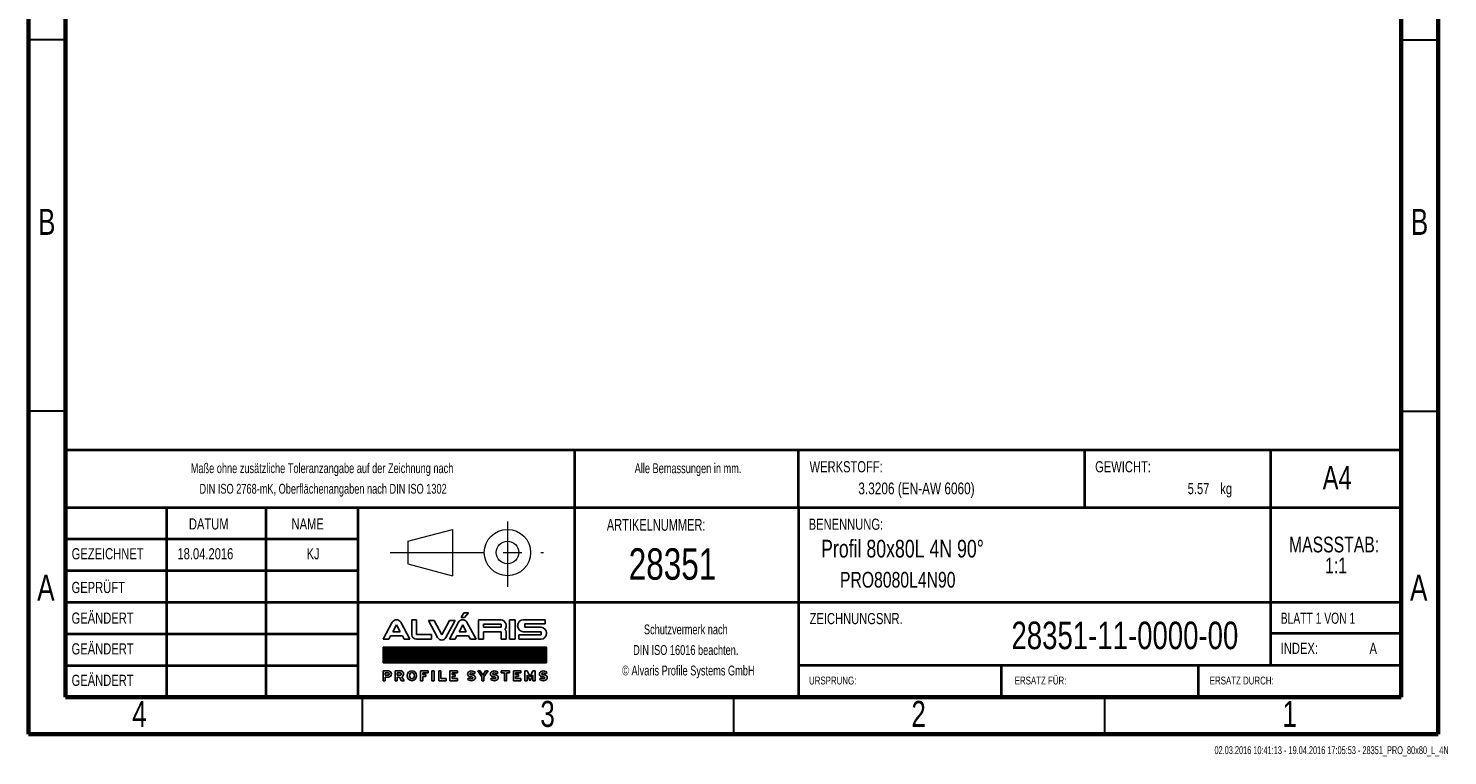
# Model space of a CAD drawing. Header units: millimetres. Extents: x 15 to 206, y 2 to 292.
# Tile 1 of 2: x 15 to 206, y 2 to 100. Entities that reach past the tile are written whole.
import ezdxf

# ---------------------------------------------------------------- set-up
doc = ezdxf.new("R2010")
doc.units = ezdxf.units.MM
doc.header["$PDSIZE"] = -1
doc.linetypes.add('CENTERX2', pattern=[20.32, 12.7, -2.54, 2.54, -2.54])
doc.layers.add('FORMAT', color=7, linetype='Continuous')
doc.layers.add('SLD-0', color=179, linetype='Continuous')
doc.styles.add('SLDTEXTSTYLE0', font='TXT', dxfattribs={"width": 0.75})
doc.styles.add('SLDTEXTSTYLE1', font='TXT', dxfattribs={"width": 0.692308})
doc.styles.add('SLDTEXTSTYLE2', font='TXT', dxfattribs={"width": 0.7})

# ---------------------------------------------------------------- blocks, each defined once
blk = doc.blocks.new('ALVARIS-LOGO_BL1')
at = {"layer": 'SLD-0', "color": 2, "linetype": 'Continuous'}
for p, q in [((-18.5, 130.5), (-6, 152.4)), ((-18.5, 130.5), (-2.9, 130.5)), ((-6, 152.4), (14.6, 152.4)), ((-2.9, 130.5), (14.6, 152.4)), ((-368.6, 33.5), (-327.7, 110.4)), ((-325.1, 67.6), (-308.8, 98.1)), ((-292.6, 67.6), (-325.1, 67.6)), ((-308.8, 98.1), (-292.6, 67.6)), ((-249, 33.5), (-289.9, 110.4)), ((-239.9, 121.2), (-218.3, 121.2)), ((-239.9, 121.2), (-239.9, 55)), ((-218.3, 121.2), (-218.3, 55)), ((-139.8, 117.8), (-165.3, 117.8)), ((-165.3, 117.8), (-124.3, 40.9)), ((-105.4, 53.2), (-139.8, 117.8)), ((-71, 117.8), (-105.4, 53.2)), ((-45.6, 117.8), (-86.5, 40.9)), ((-71.1, 33.5), (-30.2, 110.4)), ((-45.6, 117.8), (-71, 117.8)), ((-27.6, 67.6), (-11.3, 98.1)), ((4.9, 67.6), (-27.6, 67.6)), ((-11.3, 98.1), (4.9, 67.6)), ((48.5, 33.5), (7.6, 110.4)), ((59.3, 33.5), (59.3, 121.2)), ((59.3, 121.2), (161.1, 121.2)), ((82.2, 100.8), (82.2, 88)), ((161.1, 100.8), (82.2, 100.8)), ((82.2, 88), (161.1, 88)), ((82.2, 67.6), (82.2, 33.5)), ((82.2, 67.6), (161.1, 67.6)), ((161.1, 88), (161.1, 100.8)), ((161.1, 67.6), (161.1, 33.5)), ((184, 33.5), (184, 67.6)), ((198.5, 33.5), (198.5, 121.2)), ((198.5, 121.2), (224.9, 121.2)), ((224.9, 33.5), (224.9, 121.2)), ((260.8, 121.2), (359.8, 121.2)), ((341.3, 67.6), (260.8, 67.6)), ((359.8, 102.2), (267.3, 102.2)), ((267.3, 102.2), (267.3, 88)), ((267.3, 88), (340, 88)), ((341.3, 52.7), (341.3, 67.6)), ((359.8, 121.2), (359.8, 102.2)), ((-368.6, 33.5), (-343.2, 33.5)), ((-343.2, 33.5), (-335.2, 48.5)), ((-335.2, 48.5), (-282.4, 48.5)), ((-282.4, 48.5), (-274.4, 33.5)), ((-274.4, 33.5), (-249, 33.5)), ((-218.3, 55), (-151.8, 55)), ((-151.8, 33.5), (-218.3, 33.5)), ((-151.8, 55), (-151.8, 33.5)), ((-71.1, 33.5), (-45.7, 33.5)), ((-45.7, 33.5), (-37.7, 48.5)), ((-37.7, 48.5), (15.1, 48.5)), ((15.1, 48.5), (23.1, 33.5)), ((23.1, 33.5), (48.5, 33.5)), ((82.2, 33.5), (59.3, 33.5)), ((161.1, 33.5), (184, 33.5)), ((224.9, 33.5), (198.5, 33.5)), ((241.1, 33.5), (241.1, 52.7)), ((241.1, 52.7), (341.3, 52.7)), ((241.1, 33.5), (340, 33.5)), ((-368.6, -1.7), (365.4, -1.7)), ((-368.6, -72.5), (-368.6, -1.7)), ((365.4, -1.7), (-368.6, -1.7)), ((-368.6, -1.7), (-368.6, -72.5)), ((-368.6, -71.5), (-298.8, -1.7)), ((-368.6, -67.5), (-302.8, -1.7)), ((-368.6, -63.6), (-306.7, -1.7)), ((-368.6, -59.6), (-310.7, -1.7)), ((-368.6, -55.7), (-314.6, -1.7)), ((-368.6, -51.7), (-318.6, -1.7)), ((-368.6, -47.8), (-322.5, -1.7)), ((-368.6, -43.8), (-326.5, -1.7)), ((-368.6, -39.9), (-330.5, -1.7)), ((-368.6, -35.9), (-334.4, -1.7)), ((-368.6, -31.9), (-338.4, -1.7)), ((-368.6, -28), (-342.3, -1.7)), ((-368.6, -24), (-346.3, -1.7)), ((-368.6, -20.1), (-350.2, -1.7)), ((-368.6, -16.1), (-354.2, -1.7)), ((-368.6, -12.2), (-358.1, -1.7)), ((-368.6, -8.2), (-362.1, -1.7)), ((-368.6, -4.3), (-366, -1.7)), ((-365.7, -72.5), (-294.9, -1.7)), ((-361.7, -72.5), (-290.9, -1.7)), ((-357.8, -72.5), (-287, -1.7)), ((-353.8, -72.5), (-283, -1.7)), ((-349.8, -72.5), (-279.1, -1.7)), ((-345.9, -72.5), (-275.1, -1.7)), ((-341.9, -72.5), (-271.2, -1.7)), ((-338, -72.5), (-267.2, -1.7)), ((-334, -72.5), (-263.2, -1.7)), ((-330.1, -72.5), (-259.3, -1.7)), ((-326.1, -72.5), (-255.3, -1.7)), ((-322.2, -72.5), (-251.4, -1.7)), ((-318.2, -72.5), (-247.4, -1.7)), ((-314.3, -72.5), (-243.5, -1.7)), ((-310.3, -72.5), (-239.5, -1.7)), ((-306.4, -72.5), (-235.6, -1.7)), ((-302.4, -72.5), (-231.6, -1.7)), ((-298.5, -72.5), (-227.7, -1.7)), ((-294.5, -72.5), (-223.7, -1.7)), ((-290.5, -72.5), (-219.8, -1.7)), ((-286.6, -72.5), (-215.8, -1.7)), ((-282.6, -72.5), (-211.8, -1.7)), ((-278.7, -72.5), (-207.9, -1.7)), ((-274.7, -72.5), (-203.9, -1.7)), ((-270.8, -72.5), (-200, -1.7)), ((-266.8, -72.5), (-196, -1.7)), ((-262.9, -72.5), (-192.1, -1.7)), ((-258.9, -72.5), (-188.1, -1.7)), ((-255, -72.5), (-184.2, -1.7)), ((-251, -72.5), (-180.2, -1.7)), ((-247.1, -72.5), (-176.3, -1.7)), ((-243.1, -72.5), (-172.3, -1.7)), ((-239.2, -72.5), (-168.4, -1.7)), ((-235.2, -72.5), (-164.4, -1.7)), ((-231.2, -72.5), (-160.5, -1.7)), ((-227.3, -72.5), (-156.5, -1.7)), ((-223.3, -72.5), (-152.5, -1.7)), ((-219.4, -72.5), (-148.6, -1.7)), ((-215.4, -72.5), (-144.6, -1.7)), ((-211.5, -72.5), (-140.7, -1.7)), ((-207.5, -72.5), (-136.7, -1.7)), ((-203.6, -72.5), (-132.8, -1.7)), ((-199.6, -72.5), (-128.8, -1.7)), ((-195.7, -72.5), (-124.9, -1.7)), ((-191.7, -72.5), (-120.9, -1.7)), ((-187.8, -72.5), (-117, -1.7)), ((-183.8, -72.5), (-113, -1.7)), ((-179.8, -72.5), (-109.1, -1.7)), ((-175.9, -72.5), (-105.1, -1.7)), ((-171.9, -72.5), (-101.2, -1.7)), ((-168, -72.5), (-97.2, -1.7)), ((-164, -72.5), (-93.2, -1.7)), ((-160.1, -72.5), (-89.3, -1.7)), ((-156.1, -72.5), (-85.3, -1.7)), ((-152.2, -72.5), (-81.4, -1.7)), ((-148.2, -72.5), (-77.4, -1.7)), ((-144.3, -72.5), (-73.5, -1.7)), ((-140.3, -72.5), (-69.5, -1.7)), ((-136.4, -72.5), (-65.6, -1.7)), ((-132.4, -72.5), (-61.6, -1.7)), ((-128.5, -72.5), (-57.7, -1.7)), ((-124.5, -72.5), (-53.7, -1.7)), ((-120.5, -72.5), (-49.8, -1.7)), ((-116.6, -72.5), (-45.8, -1.7)), ((-112.6, -72.5), (-41.8, -1.7)), ((-108.7, -72.5), (-37.9, -1.7)), ((-104.7, -72.5), (-33.9, -1.7)), ((-100.8, -72.5), (-30, -1.7)), ((-96.8, -72.5), (-26, -1.7)), ((-92.9, -72.5), (-22.1, -1.7)), ((-88.9, -72.5), (-18.1, -1.7)), ((-85, -72.5), (-14.2, -1.7)), ((-81, -72.5), (-10.2, -1.7)), ((-77.1, -72.5), (-6.3, -1.7)), ((-73.1, -72.5), (-2.3, -1.7)), ((-69.2, -72.5), (1.6, -1.7)), ((-65.2, -72.5), (5.6, -1.7)), ((-61.2, -72.5), (9.5, -1.7)), ((-57.3, -72.5), (13.5, -1.7)), ((-53.3, -72.5), (17.5, -1.7)), ((-49.4, -72.5), (21.4, -1.7)), ((-45.4, -72.5), (25.4, -1.7)), ((-41.5, -72.5), (29.3, -1.7)), ((-37.5, -72.5), (33.3, -1.7)), ((-33.6, -72.5), (37.2, -1.7)), ((-29.6, -72.5), (41.2, -1.7)), ((-25.7, -72.5), (45.1, -1.7)), ((-21.7, -72.5), (49.1, -1.7)), ((-17.8, -72.5), (53, -1.7)), ((-13.8, -72.5), (57, -1.7)), ((-9.8, -72.5), (60.9, -1.7)), ((-5.9, -72.5), (64.9, -1.7)), ((-1.9, -72.5), (68.8, -1.7)), ((2, -72.5), (72.8, -1.7)), ((6, -72.5), (76.8, -1.7)), ((9.9, -72.5), (80.7, -1.7)), ((13.9, -72.5), (84.7, -1.7)), ((17.8, -72.5), (88.6, -1.7)), ((21.8, -72.5), (92.6, -1.7)), ((25.7, -72.5), (96.5, -1.7)), ((29.7, -72.5), (100.5, -1.7)), ((33.6, -72.5), (104.4, -1.7)), ((37.6, -72.5), (108.4, -1.7)), ((41.5, -72.5), (112.3, -1.7)), ((45.5, -72.5), (116.3, -1.7)), ((49.5, -72.5), (120.2, -1.7)), ((53.4, -72.5), (124.2, -1.7)), ((57.4, -72.5), (128.1, -1.7)), ((61.3, -72.5), (132.1, -1.7)), ((65.3, -72.5), (136.1, -1.7)), ((69.2, -72.5), (140, -1.7)), ((73.2, -72.5), (144, -1.7)), ((77.1, -72.5), (147.9, -1.7)), ((81.1, -72.5), (151.9, -1.7)), ((85, -72.5), (155.8, -1.7)), ((89, -72.5), (159.8, -1.7)), ((92.9, -72.5), (163.7, -1.7)), ((96.9, -72.5), (167.7, -1.7)), ((100.8, -72.5), (171.6, -1.7)), ((104.8, -72.5), (175.6, -1.7)), ((108.8, -72.5), (179.5, -1.7)), ((112.7, -72.5), (183.5, -1.7)), ((116.7, -72.5), (187.5, -1.7)), ((120.6, -72.5), (191.4, -1.7)), ((124.6, -72.5), (195.4, -1.7)), ((128.5, -72.5), (199.3, -1.7)), ((132.5, -72.5), (203.3, -1.7)), ((136.4, -72.5), (207.2, -1.7)), ((140.4, -72.5), (211.2, -1.7)), ((144.3, -72.5), (215.1, -1.7)), ((148.3, -72.5), (219.1, -1.7)), ((152.2, -72.5), (223, -1.7)), ((156.2, -72.5), (227, -1.7)), ((160.1, -72.5), (230.9, -1.7)), ((164.1, -72.5), (234.9, -1.7)), ((168.1, -72.5), (238.8, -1.7)), ((172, -72.5), (242.8, -1.7)), ((176, -72.5), (246.8, -1.7)), ((179.9, -72.5), (250.7, -1.7)), ((183.9, -72.5), (254.7, -1.7)), ((187.8, -72.5), (258.6, -1.7)), ((191.8, -72.5), (262.6, -1.7)), ((195.7, -72.5), (266.5, -1.7)), ((199.7, -72.5), (270.5, -1.7)), ((203.6, -72.5), (274.4, -1.7)), ((207.6, -72.5), (278.4, -1.7)), ((211.5, -72.5), (282.3, -1.7)), ((215.5, -72.5), (286.3, -1.7)), ((219.5, -72.5), (290.2, -1.7)), ((223.4, -72.5), (294.2, -1.7)), ((227.4, -72.5), (298.1, -1.7)), ((231.3, -72.5), (302.1, -1.7)), ((235.3, -72.5), (306.1, -1.7)), ((239.2, -72.5), (310, -1.7)), ((243.2, -72.5), (314, -1.7)), ((247.1, -72.5), (317.9, -1.7)), ((251.1, -72.5), (321.9, -1.7)), ((255, -72.5), (325.8, -1.7)), ((259, -72.5), (329.8, -1.7)), ((262.9, -72.5), (333.7, -1.7)), ((266.9, -72.5), (337.7, -1.7)), ((270.8, -72.5), (341.6, -1.7)), ((274.8, -72.5), (345.6, -1.7)), ((278.8, -72.5), (349.5, -1.7)), ((282.7, -72.5), (353.5, -1.7)), ((286.7, -72.5), (357.5, -1.7)), ((290.6, -72.5), (361.4, -1.7)), ((294.6, -72.5), (365.4, -1.7)), ((298.5, -72.5), (365.4, -5.6)), ((302.5, -72.5), (365.4, -9.5)), ((306.4, -72.5), (365.4, -13.5)), ((310.4, -72.5), (365.4, -17.4)), ((314.3, -72.5), (365.4, -21.4)), ((318.3, -72.5), (365.4, -25.3)), ((322.2, -72.5), (365.4, -29.3)), ((326.2, -72.5), (365.4, -33.2)), ((330.1, -72.5), (365.4, -37.2)), ((334.1, -72.5), (365.4, -41.1)), ((338.1, -72.5), (365.4, -45.1)), ((342, -72.5), (365.4, -49.1)), ((346, -72.5), (365.4, -53)), ((349.9, -72.5), (365.4, -57)), ((353.9, -72.5), (365.4, -60.9)), ((365.4, -1.7), (365.4, -72.5)), ((365.4, -72.5), (365.4, -1.7)), ((365.4, -72.5), (-368.6, -72.5)), ((-368.6, -72.5), (365.4, -72.5)), ((-368.6, -108.1), (-368.6, -152.4)), ((-368.6, -108.1), (-345.2, -108.1)), ((-359.4, -127.2), (-359.4, -117.3)), ((-359.4, -117.3), (-346.2, -117.3)), ((-359.4, -127.2), (-346.2, -127.2)), ((-314.5, -108.1), (-314.5, -152.4)), ((-314.5, -108.1), (-291.1, -108.1)), ((-305.3, -127.2), (-305.3, -117.3)), ((-305.3, -117.3), (-292, -117.3)), ((-305.3, -127.2), (-292, -127.2)), ((-200.9, -108.1), (-166.2, -108.1)), ((-200.9, -152.4), (-200.9, -108.1)), ((-166.2, -117.3), (-191.2, -117.3)), ((-191.2, -117.3), (-191.2, -124.8)), ((-191.2, -124.8), (-176.7, -124.8)), ((-176.7, -124.8), (-176.7, -133.5)), ((-166.2, -108.1), (-166.2, -117.3)), ((-149.7, -108.1), (-140, -108.1)), ((-149.7, -152.4), (-149.7, -108.1)), ((-140, -108.1), (-140, -152.4)), ((-119.3, -108.1), (-119.3, -152.4)), ((-109.6, -108.1), (-119.3, -108.1)), ((-109.6, -142.7), (-109.6, -108.1)), ((-68.9, -152.4), (-68.9, -108.1)), ((-68.9, -108.1), (-35, -108.1)), ((-35, -117.3), (-58.9, -117.3)), ((-58.9, -117.3), (-58.9, -124.8)), ((-58.9, -124.8), (-45.3, -124.8)), ((-45.3, -124.8), (-45.3, -132.9)), ((-35, -108.1), (-35, -117.3)), ((27, -126.1), (28.9, -126.1)), ((38.3, -122.2), (45.7, -116.2)), ((55.9, -108.1), (67.4, -108.1)), ((74.5, -135.1), (55.9, -108.1)), ((67.4, -108.1), (79.2, -127.4)), ((79.2, -127.4), (91, -108.1)), ((102.5, -108.1), (83.9, -135.1)), ((91, -108.1), (102.5, -108.1)), ((129.8, -126.1), (131.6, -126.1)), ((141.1, -122.2), (148.4, -116.2)), ((161.8, -117.3), (161.8, -108.1)), ((161.8, -108.1), (199.3, -108.1)), ((175.8, -117.3), (161.8, -117.3)), ((175.8, -152.4), (175.8, -117.3)), ((199.3, -117.3), (185.6, -117.3)), ((185.6, -117.3), (185.6, -152.4)), ((199.3, -108.1), (199.3, -117.3)), ((216.2, -152.4), (216.2, -108.1)), ((216.2, -108.1), (250.1, -108.1)), ((250.1, -117.3), (226.2, -117.3)), ((226.2, -117.3), (226.2, -124.8)), ((226.2, -124.8), (239.8, -124.8)), ((239.8, -124.8), (239.8, -132.9)), ((250.1, -108.1), (250.1, -117.3)), ((268.4, -152.4), (268.4, -108.1)), ((268.4, -108.1), (278, -108.1)), ((291.1, -134.4), (278, -108.1)), ((291.1, -134.4), (304.2, -108.1)), ((304.2, -108.1), (313.8, -108.1)), ((313.8, -152.4), (313.8, -108.1)), ((350, -126.1), (351.9, -126.1)), ((357.8, -72.5), (365.4, -64.9)), ((361.3, -122.2), (368.6, -116.2)), ((361.8, -72.5), (365.4, -68.8)), ((-368.6, -152.4), (-359.4, -152.4)), ((-359.4, -152.4), (-359.4, -136.5)), ((-359.4, -136.5), (-345.2, -136.5)), ((-314.5, -152.4), (-305.3, -152.4)), ((-305.3, -152.4), (-305.3, -136.5)), ((-305.3, -136.5), (-295.3, -136.5)), ((-295.3, -136.5), (-286.5, -152.4)), ((-275, -152.4), (-286.5, -152.4)), ((-284.6, -134.9), (-275, -152.4)), ((-191.2, -152.4), (-200.9, -152.4)), ((-176.7, -133.5), (-191.2, -133.5)), ((-191.2, -133.5), (-191.2, -152.4)), ((-140, -152.4), (-149.7, -152.4)), ((-119.3, -152.4), (-85.2, -152.4)), ((-85.2, -142.7), (-109.6, -142.7)), ((-85.2, -152.4), (-85.2, -142.7)), ((-35, -152.4), (-68.9, -152.4)), ((-45.3, -132.9), (-58.9, -132.9)), ((-58.9, -132.9), (-58.9, -142.7)), ((-58.9, -142.7), (-35, -142.7)), ((-35, -142.7), (-35, -152.4)), ((17.6, -139.1), (10.3, -145.2)), ((27, -135.3), (28.9, -135.3)), ((74.5, -152.4), (74.5, -135.1)), ((83.9, -152.4), (74.5, -152.4)), ((83.9, -135.1), (83.9, -152.4)), ((120.4, -139.1), (113, -145.2)), ((129.8, -135.3), (131.6, -135.3)), ((185.6, -152.4), (175.8, -152.4)), ((250.1, -152.4), (216.2, -152.4)), ((239.8, -132.9), (226.2, -132.9)), ((226.2, -132.9), (226.2, -142.7)), ((226.2, -142.7), (250.1, -142.7)), ((250.1, -142.7), (250.1, -152.4)), ((278.4, -152.4), (268.4, -152.4)), ((278.4, -127.9), (291.1, -152.4)), ((278.4, -127.9), (278.4, -152.4)), ((303.8, -127.9), (291.1, -152.4)), ((303.8, -127.9), (303.8, -152.4)), ((303.8, -152.4), (313.8, -152.4)), ((340.6, -139.1), (333.2, -145.2)), ((350, -135.3), (351.9, -135.3))]:
    blk.add_line(p, q, dxfattribs=at)
for centre, radius, start, end in [((-308.8, 99.3), 21.9, 30.42764, 149.57236), ((-11.3, 99.3), 21.9, 30.42764, 149.57236), ((156.9, 94.5), 27, 321.76228, 80.96222), ((161, 61.2), 23.9, 15.46235, 43.90993), ((262.3, 94.4), 26.9, 93.03544, 266.96456), ((338.1, 60.7), 27.3, 273.93117, 86.06883), ((-218.3, 55), 21.6, 180, 270), ((-105.4, 52), 21.9, 210.42764, 329.57236), ((-346.2, -122.3), 4.96, 270, 90), ((-345.2, -122.3), 14.2, 270, 90), ((-292, -122.3), 4.96, 270, 90), ((-291.1, -122.3), 14.2, 297.02151, 90), ((27, -134.2), 16.5, 46.72744, 90.01421), ((129.8, -134.2), 16.5, 46.72744, 90.01421), ((350, -134.2), 16.5, 46.72744, 90.01421), ((28.9, -127.2), 16.5, 226.72744, 270.01421), ((131.6, -127.2), 16.5, 226.72744, 270.01421), ((351.9, -127.2), 16.5, 226.72744, 270.01421)]:
    blk.add_arc(centre, radius, start, end, dxfattribs=at)
for centre, major_axis, ratio in [((-239.3, -130.2), (0, 22.2), 0.948396), ((-239.3, -130.1), (0, 13.9), 0.802774)]:
    blk.add_ellipse(centre, major_axis=major_axis, ratio=ratio, dxfattribs=at)
for centre, major_axis, ratio, start_param, end_param in [((27, -122.1), (-16.6, 0), 0.794296, 4.712389, 7.853982), ((27, -121.9), (-6.28, 0), 0.661774, 4.712389, 7.853982), ((27, -122.1), (-20.9, 0), 0.630369, 3.608164, 4.712389), ((28.9, -139.2), (16.6, 0), 0.794296, 4.712389, 7.853982), ((129.8, -122.1), (-16.6, 0), 0.794296, 4.712389, 7.853982), ((129.8, -121.9), (-6.28, 0), 0.661774, 4.712389, 7.853982), ((129.8, -122.1), (-20.9, 0), 0.630369, 3.608164, 4.712389), ((131.6, -139.2), (16.6, 0), 0.794296, 4.712389, 7.853982), ((350, -122.1), (-16.6, 0), 0.794296, 4.712389, 7.853982), ((350, -121.9), (-6.28, 0), 0.661774, 4.712389, 7.853982), ((350, -122.1), (-20.9, 0), 0.630369, 3.608164, 4.712389), ((351.9, -139.2), (16.6, 0), 0.794296, 4.712389, 7.853982), ((28.9, -139.2), (20.9, 0), 0.630369, 3.608164, 4.712389), ((28.9, -139.5), (6.28, 0), 0.661774, 4.712389, 7.853982), ((131.6, -139.2), (20.9, 0), 0.630369, 3.608164, 4.712389), ((131.6, -139.5), (6.28, 0), 0.661774, 4.712389, 7.853982), ((351.9, -139.2), (20.9, 0), 0.630369, 3.608164, 4.712389), ((351.9, -139.5), (6.28, 0), 0.661774, 4.712389, 7.853982)]:
    blk.add_ellipse(centre, major_axis=major_axis, ratio=ratio, start_param=start_param, end_param=end_param, dxfattribs=at)
blk = doc.blocks.new('Block2')
at = {"color": 7, "linetype": 'CENTERX2', "lineweight": 0}
for p, q in [((289.49, 33.46), (289.49, 24.67)), ((273.66, 29.29), (294.36, 29.29))]:
    blk.add_line(p, q, dxfattribs=at)
at = {"color": 7, "linetype": 'Continuous', "lineweight": 0}
for p, q in [((276.07, 30.81), (282.06, 32.4)), ((276.07, 30.81), (276.07, 27.78)), ((282.06, 32.4), (282.06, 26.16)), ((276.07, 27.78), (282.06, 26.16))]:
    blk.add_line(p, q, dxfattribs=at)
for radius in [3.12, 1.52]:
    blk.add_circle((289.49, 29.29), radius, dxfattribs=at)
blk.add_attdef('AUTOATTR7', (0, 0), '', height=1, dxfattribs=at)
blk = doc.blocks.new('SW_NOTE_0')
at = {"color": 0, "linetype": 'Continuous', "lineweight": 0, "char_height": 2.117, "attachment_point": 2, "style": 'SLDTEXTSTYLE0'}
for s, insert in [('MASSSTAB:', (6.98, 2.73)), ('1:1', (7.25, -0.09))]:
    blk.add_mtext(s, dxfattribs=dict(at, insert=insert))
blk = doc.blocks.new('SW_NOTE_1')
at = {"color": 0, "linetype": 'Continuous', "lineweight": 0, "char_height": 1.3229, "attachment_point": 2, "style": 'SLDTEXTSTYLE2'}
for s, insert in [('Schutzvermerk nach', (8.16, 1.71)), ('DIN ISO 16016 beachten.', (8.15, -1.06)), ('© Alvaris Profile Systems GmbH', (8.5, -3.82))]:
    blk.add_mtext(s, dxfattribs=dict(at, insert=insert))
blk = doc.blocks.new('SW_NOTE_2')
at = {"color": 0, "linetype": 'Continuous', "lineweight": 0, "char_height": 1.3229, "attachment_point": 2, "style": 'SLDTEXTSTYLE2'}
for s, insert in [('Maße ohne zusätzliche Toleranzangabe auf der Zeichnung nach', (25.55, 1.71)), ('DIN ISO 2768-mK, Oberflächenangaben nach DIN ISO 1302', (25.69, -1.06))]:
    blk.add_mtext(s, dxfattribs=dict(at, insert=insert))

msp = doc.modelspace()

# ---------------------------------------------------------------- linework, layer by layer
at = {"color": 7, "linetype": 'Continuous', "lineweight": 60}
for p, q in [((15, 292), (15, 5)), ((205, 5), (205, 292)), ((20, 10), (20, 287)), ((200, 287), (200, 10)), ((20, 10), (200, 10)), ((15, 5), (205, 5))]:
    msp.add_line(p, q, dxfattribs=at)
at = {"color": 7, "linetype": 'Continuous', "lineweight": 30}
for p, q in [((20, 98.5), (15, 98.5)), ((200, 98.5), (205, 98.5)), ((20, 48.5), (15, 48.5)), ((200, 48.5), (205, 48.5)), ((60, 10), (60, 5)), ((110, 10), (110, 5)), ((160, 10), (160, 5))]:
    msp.add_line(p, q, dxfattribs=at)
at = {"color": 7, "linetype": 'Continuous', "lineweight": 40}
for p, q in [((20, 65.25), (20, 10)), ((200, 43.263), (20, 43.263)), ((20, 43.263), (20, 10)), ((88.645, 35.5), (88.645, 43.263)), ((118.8, 35.5), (118.8, 43.263)), ((157.357, 35.5), (157.357, 43.263)), ((182.443, 35.5), (182.443, 43.263)), ((118.8, 35.5), (20, 35.5)), ((33.596, 35.5), (33.596, 10)), ((46.991, 35.5), (46.991, 10)), ((59.403, 35.5), (59.403, 10)), ((88.645, 10), (88.645, 35.5)), ((118.8, 35.5), (118.8, 10)), ((182.443, 35.5), (118.8, 35.5)), ((182.443, 14.325), (182.443, 35.5)), ((200, 35.5), (182.443, 35.5)), ((59.403, 31.25), (20, 31.25)), ((59.403, 27), (20, 27)), ((200, 22.75), (20, 22.75)), ((59.403, 18.475), (20, 18.475)), ((200, 18.575), (182.443, 18.575)), ((20, 14.25), (59.403, 14.25)), ((200, 14.25), (118.8, 14.25)), ((146.129, 10), (146.129, 14.25)), ((172.682, 10), (172.682, 14.25))]:
    msp.add_line(p, q, dxfattribs=at)
at = {"color": 7, "linetype": 'Continuous', "lineweight": 0}
msp.add_line((118.8, 14.25), (200, 14.25), dxfattribs=at)
msp.add_point((200, 46.224), dxfattribs=at)

# ---------------------------------------------------------------- block references
for name, p in [('SW_NOTE_2', (29.024, 39.767)), ('SW_NOTE_0', (183.974, 28.867)), ('SW_NOTE_1', (95.436, 18.055))]:
    msp.add_blockref(name, p, dxfattribs=at)
at = {"color": 7, "linetype": 'Continuous'}
msp.add_blockref('Block2', (-209.927, 0.164), dxfattribs=at)
at = {"layer": 'FORMAT', "xscale": 0.03, "yscale": 0.03, "zscale": 0.03}
msp.add_blockref('ALVARIS-LOGO_BL1', (73.869, 16.777), dxfattribs=at)

# ---------------------------------------------------------------- texts
at = {"color": 7, "linetype": 'Continuous', "lineweight": 0}
for s, insert, char_height, attachment_point, style in [('B', (17.473, 75.732), 3.5, 2, 'SLDTEXTSTYLE0'), ('B', (202.473, 75.732), 3.5, 2, 'SLDTEXTSTYLE0'), ('Alle Bemassungen in mm.', (103.894, 41.472), 1.32292, 2, 'SLDTEXTSTYLE2'), ('WERKSTOFF:', (120.274, 41.761), 1.5, 1, 'SLDTEXTSTYLE0'), ('GEWICHT:', (158.753, 41.76), 1.4986, 1, 'SLDTEXTSTYLE0'), ('A4', (191.366, 41.128), 3.175, 2, 'SLDTEXTSTYLE0'), ('3.3206 (EN-AW 6060)', (142.512, 38.887), 1.5875, 3, 'SLDTEXTSTYLE0'), ('5.57', (174.151, 38.823), 1.4986, 3, 'SLDTEXTSTYLE0'), ('kg', (175.627, 38.823), 1.4986, 1, 'SLDTEXTSTYLE0'), ('DATUM', (36.633, 34.066), 1.5, 1, 'SLDTEXTSTYLE0'), ('NAME', (50.463, 34.066), 1.5, 1, 'SLDTEXTSTYLE0'), ('ARTIKELNUMMER:', (99.597, 33.981), 1.5875, 2, 'SLDTEXTSTYLE2'), ('BENENNUNG:', (120.156, 34.025), 1.5, 1, 'SLDTEXTSTYLE0'), ('Profil 80x80L 4N 90°', (121.826, 31.174), 2.38125, 1, 'SLDTEXTSTYLE0'), ('GEZEICHNET', (20.83, 30.048), 1.5, 1, 'SLDTEXTSTYLE0'), ('18.04.2016', (35.09, 30.048), 1.5, 1, 'SLDTEXTSTYLE0'), ('KJ', (53.368, 30.048), 1.5, 2, 'SLDTEXTSTYLE0'), ('28351', (95.897, 30.031), 4.2333, 1, 'SLDTEXTSTYLE0'), ('PRO8080L4N90', (124.36, 26.853), 2.11667, 1, 'SLDTEXTSTYLE0'), ('A', (17.36, 26.482), 3.5, 2, 'SLDTEXTSTYLE0'), ('GEPRÜFT', (20.819, 25.505), 1.5, 1, 'SLDTEXTSTYLE0'), ('A', (202.36, 26.482), 3.5, 2, 'SLDTEXTSTYLE0'), ('GEÄNDERT', (20.822, 21.38), 1.5, 1, 'SLDTEXTSTYLE0'), ('ZEICHNUNGSNR.', (120.279, 21.317), 1.5, 1, 'SLDTEXTSTYLE0'), ('BLATT 1 VON 1', (183.765, 21.367), 1.5, 1, 'SLDTEXTSTYLE1'), ('28351-11-0000-00', (178.049, 20.154), 3.70417, 3, 'SLDTEXTSTYLE0'), ('GEÄNDERT', (20.822, 17.239), 1.5, 1, 'SLDTEXTSTYLE0'), ('INDEX:', (183.765, 17.304), 1.5, 1, 'SLDTEXTSTYLE0'), ('A', (195.727, 17.304), 1.5, 1, 'SLDTEXTSTYLE0'), ('GEÄNDERT', (20.822, 13.004), 1.5, 1, 'SLDTEXTSTYLE0'), ('URSPRUNG:', (120.202, 12.756), 1.0583, 1, 'SLDTEXTSTYLE0'), ('ERSATZ FÜR:', (147.922, 12.756), 1.05833, 1, 'SLDTEXTSTYLE0'), ('ERSATZ DURCH:', (174.204, 12.756), 1.05833, 1, 'SLDTEXTSTYLE0'), ('4', (29.965, 9.482), 3.5, 2, 'SLDTEXTSTYLE0'), ('3', (84.965, 9.482), 3.5, 2, 'SLDTEXTSTYLE0'), ('2', (134.965, 9.482), 3.5, 2, 'SLDTEXTSTYLE0'), ('1', (184.965, 9.482), 3.5, 2, 'SLDTEXTSTYLE0'), ('02.03.2016 10:41:13 - 19.04.2016 17:05:53 - 28351_PRO_80x80_L_4N', (206.4, 3.379), 1.05833, 3, 'SLDTEXTSTYLE2')]:
    msp.add_mtext(s, dxfattribs=dict(at, insert=insert, char_height=char_height, attachment_point=attachment_point, style=style))

doc.saveas('drawing.dxf')
